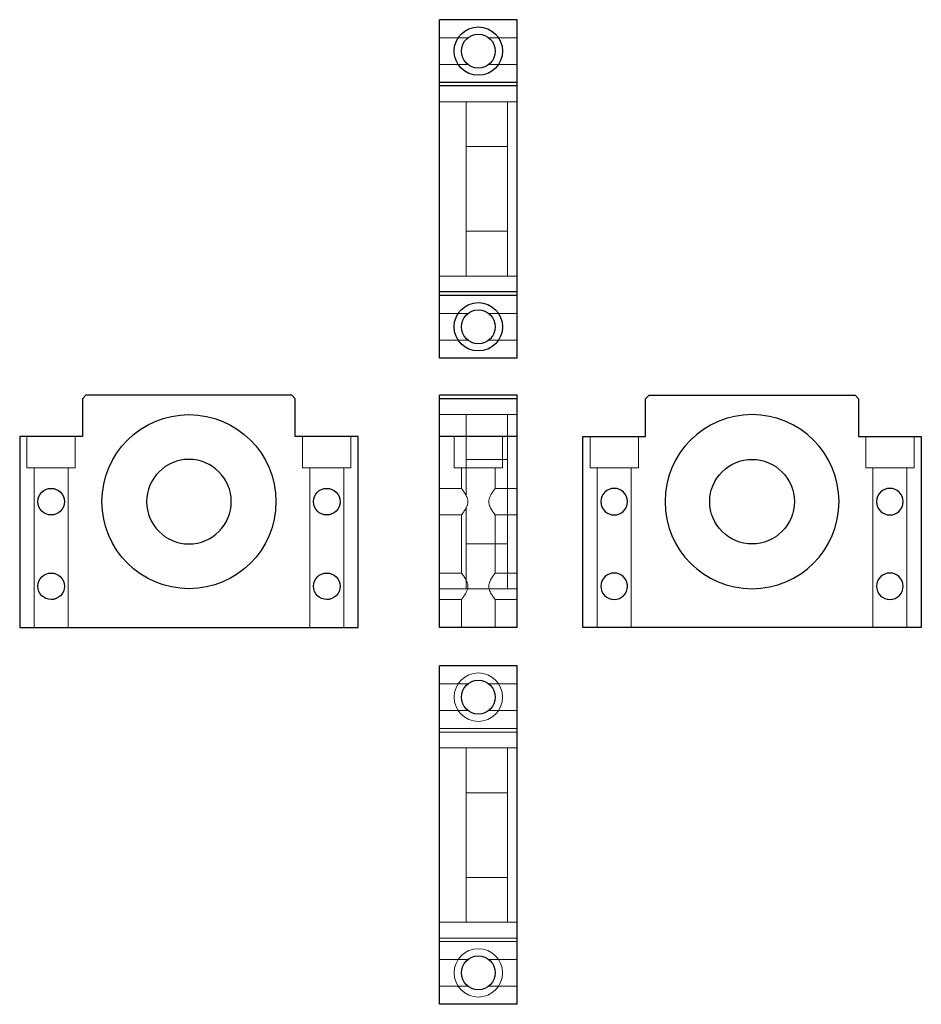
# Model space of a CAD drawing. Header units: millimetres. Extents: x 5341 to 5714, y 6275 to 6682.
import ezdxf
from ezdxf.lldxf.tags import DXFTag

# ---------------------------------------------------------------- set-up
doc = ezdxf.new("R2010")
doc.units = ezdxf.units.MM
doc.layers.add('1', color=7, linetype='CONTINUOUS', true_color=0xffffff)
tags = doc.linetypes.add('DASHED', pattern=[25.72, 12.86, -12.86]).pattern_tags.tags
tags[6:7] = [DXFTag(74, 4), DXFTag(75, 0), DXFTag(340, '0'), DXFTag(46, 0.0), DXFTag(50, 0.0), DXFTag(44, 0.0), DXFTag(45, 0.0)]
tags[4:5] = [DXFTag(74, 4), DXFTag(75, 0), DXFTag(340, '0'), DXFTag(46, 0.0), DXFTag(50, 0.0), DXFTag(44, 0.0), DXFTag(45, 0.0)]

msp = doc.modelspace()

# ---------------------------------------------------------------- linework, layer by layer
at = {"layer": '1', "color": 7, "linetype": 'Continuous'}
for p, q in [((5515.08, 6655.73), (5515.08, 6681.73)), ((5547.08, 6681.73), (5515.08, 6681.73)), ((5547.08, 6655.73), (5547.08, 6681.73)), ((5515.08, 6654.31), (5515.08, 6655.73)), ((5547.08, 6655.73), (5515.08, 6655.73)), ((5515.08, 6569.14), (5515.08, 6654.31)), ((5547.08, 6654.31), (5515.08, 6654.31)), ((5547.08, 6654.31), (5547.08, 6655.73)), ((5547.08, 6569.14), (5547.08, 6654.31)), ((5547.08, 6569.14), (5515.08, 6569.14)), ((5515.08, 6567.73), (5515.08, 6569.14)), ((5547.08, 6567.73), (5515.08, 6567.73)), ((5515.08, 6541.73), (5515.08, 6567.73)), ((5547.08, 6567.73), (5547.08, 6569.14)), ((5547.08, 6541.73), (5547.08, 6567.73)), ((5547.08, 6541.73), (5515.08, 6541.73)), ((5368.8, 6526.42), (5367.39, 6525)), ((5367.39, 6525), (5367.39, 6509.42)), ((5453.97, 6526.42), (5368.8, 6526.42)), ((5455.39, 6525), (5453.97, 6526.42)), ((5455.39, 6509.42), (5455.39, 6525)), ((5547.08, 6526.42), (5515.08, 6526.42)), ((5515.08, 6525), (5515.08, 6526.42)), ((5547.08, 6525), (5515.08, 6525)), ((5515.08, 6509.42), (5515.08, 6525)), ((5547.08, 6525), (5547.08, 6526.42)), ((5547.08, 6509.42), (5547.08, 6525)), ((5600.28, 6525), (5601.7, 6526.42)), ((5600.28, 6509.42), (5600.28, 6525)), ((5601.7, 6526.42), (5686.87, 6526.42)), ((5686.87, 6526.42), (5688.28, 6525)), ((5688.28, 6525), (5688.28, 6509.42)), ((5367.39, 6509.42), (5341.39, 6509.42)), ((5341.39, 6509.42), (5341.39, 6430.42)), ((5481.39, 6509.42), (5455.39, 6509.42)), ((5481.39, 6430.42), (5481.39, 6509.42)), ((5547.08, 6509.42), (5515.08, 6509.42)), ((5515.08, 6430.42), (5515.08, 6509.42)), ((5547.08, 6430.42), (5547.08, 6509.42)), ((5574.28, 6430.42), (5574.28, 6509.42)), ((5574.28, 6509.42), (5600.28, 6509.42)), ((5688.28, 6509.42), (5714.28, 6509.42)), ((5714.28, 6509.42), (5714.28, 6430.42)), ((5341.39, 6430.42), (5481.39, 6430.42)), ((5547.08, 6430.42), (5515.08, 6430.42)), ((5714.28, 6430.42), (5574.28, 6430.42)), ((5515.08, 6274.57), (5515.08, 6414.57)), ((5547.08, 6414.57), (5515.08, 6414.57)), ((5547.08, 6274.57), (5547.08, 6414.57)), ((5547.08, 6274.57), (5515.08, 6274.57))]:
    msp.add_line(p, q, dxfattribs=at)
at = {"layer": '1', "color": 8, "linetype": 'DASHED', "lineweight": 5}
for p, q in [((5526.75, 6674.23), (5515.08, 6674.23)), ((5547.08, 6674.23), (5535.41, 6674.23)), ((5515.08, 6663.23), (5526.75, 6663.23)), ((5535.41, 6663.23), (5547.08, 6663.23)), ((5526.08, 6647.73), (5515.08, 6647.73)), ((5543.08, 6647.73), (5526.08, 6647.73)), ((5526.08, 6611.73), (5526.08, 6647.73)), ((5547.08, 6647.73), (5543.08, 6647.73)), ((5543.08, 6611.73), (5543.08, 6647.73)), ((5543.08, 6629.23), (5526.08, 6629.23)), ((5526.08, 6575.73), (5526.08, 6611.73)), ((5543.08, 6575.73), (5543.08, 6611.73)), ((5526.08, 6594.23), (5543.08, 6594.23)), ((5515.08, 6575.73), (5526.08, 6575.73)), ((5526.08, 6575.73), (5543.08, 6575.73)), ((5543.08, 6575.73), (5547.08, 6575.73)), ((5526.75, 6560.23), (5515.08, 6560.23)), ((5547.08, 6560.23), (5535.41, 6560.23)), ((5515.08, 6549.23), (5526.75, 6549.23)), ((5535.41, 6549.23), (5547.08, 6549.23)), ((5526.08, 6518.42), (5515.08, 6518.42)), ((5543.08, 6518.42), (5526.08, 6518.42)), ((5526.08, 6518.42), (5526.08, 6484.82)), ((5547.08, 6518.42), (5543.08, 6518.42)), ((5543.08, 6518.42), (5543.08, 6446.42)), ((5344.39, 6509.42), (5344.39, 6496.42)), ((5364.39, 6496.42), (5364.39, 6509.42)), ((5458.39, 6509.42), (5458.39, 6496.42)), ((5478.39, 6496.42), (5478.39, 6509.42)), ((5521.08, 6509.42), (5521.08, 6496.42)), ((5541.08, 6496.42), (5541.08, 6509.42)), ((5577.28, 6509.42), (5577.28, 6496.42)), ((5597.28, 6496.42), (5597.28, 6509.42)), ((5691.28, 6509.42), (5691.28, 6496.42)), ((5711.28, 6496.42), (5711.28, 6509.42)), ((5543.08, 6499.92), (5526.08, 6499.92)), ((5354.39, 6496.42), (5344.39, 6496.42)), ((5347.39, 6496.42), (5347.39, 6430.42)), ((5364.39, 6496.42), (5354.39, 6496.42)), ((5361.39, 6430.42), (5361.39, 6496.42)), ((5468.39, 6496.42), (5458.39, 6496.42)), ((5461.39, 6496.42), (5461.39, 6430.42)), ((5478.39, 6496.42), (5468.39, 6496.42)), ((5475.39, 6430.42), (5475.39, 6496.42)), ((5521.08, 6496.42), (5541.08, 6496.42)), ((5524.08, 6496.42), (5524.08, 6487.92)), ((5538.08, 6487.92), (5538.08, 6496.42)), ((5577.28, 6496.42), (5597.28, 6496.42)), ((5580.28, 6496.42), (5580.28, 6430.42)), ((5594.28, 6430.42), (5594.28, 6496.42)), ((5691.28, 6496.42), (5711.28, 6496.42)), ((5694.28, 6496.42), (5694.28, 6430.42)), ((5708.28, 6430.42), (5708.28, 6496.42)), ((5524.08, 6487.92), (5515.08, 6487.92)), ((5547.08, 6487.92), (5538.08, 6487.92)), ((5526.08, 6479.94), (5526.08, 6446.42)), ((5515.08, 6476.92), (5524.08, 6476.92)), ((5524.08, 6476.92), (5524.08, 6452.92)), ((5538.08, 6452.92), (5538.08, 6476.92)), ((5538.08, 6476.92), (5547.08, 6476.92)), ((5526.08, 6464.92), (5543.08, 6464.92)), ((5524.08, 6452.92), (5515.08, 6452.92)), ((5547.08, 6452.92), (5538.08, 6452.92)), ((5515.08, 6446.42), (5526.08, 6446.42)), ((5526.08, 6446.42), (5543.08, 6446.42)), ((5543.08, 6446.42), (5547.08, 6446.42)), ((5515.08, 6441.92), (5524.08, 6441.92)), ((5524.08, 6441.92), (5524.08, 6430.42)), ((5538.08, 6430.42), (5538.08, 6441.92)), ((5538.08, 6441.92), (5547.08, 6441.92)), ((5526.75, 6407.07), (5515.08, 6407.07)), ((5547.08, 6407.07), (5535.41, 6407.07)), ((5515.08, 6396.07), (5526.75, 6396.07)), ((5535.41, 6396.07), (5547.08, 6396.07)), ((5547.08, 6388.57), (5515.08, 6388.57)), ((5547.08, 6387.15), (5515.08, 6387.15)), ((5526.08, 6380.57), (5515.08, 6380.57)), ((5543.08, 6380.57), (5526.08, 6380.57)), ((5526.08, 6380.57), (5526.08, 6308.57)), ((5547.08, 6380.57), (5543.08, 6380.57)), ((5543.08, 6380.57), (5543.08, 6308.57)), ((5543.08, 6362.07), (5526.08, 6362.07)), ((5526.08, 6327.07), (5543.08, 6327.07)), ((5515.08, 6308.57), (5526.08, 6308.57)), ((5526.08, 6308.57), (5543.08, 6308.57)), ((5543.08, 6308.57), (5547.08, 6308.57)), ((5547.08, 6301.98), (5515.08, 6301.98)), ((5547.08, 6300.57), (5515.08, 6300.57)), ((5526.75, 6293.07), (5515.08, 6293.07)), ((5547.08, 6293.07), (5535.41, 6293.07)), ((5515.08, 6282.07), (5526.75, 6282.07)), ((5535.41, 6282.07), (5547.08, 6282.07))]:
    msp.add_line(p, q, dxfattribs=at)
at = {"layer": '1', "color": 7, "linetype": 'Continuous'}
for centre, radius in [((5531.08, 6668.73), 10), ((5531.08, 6668.73), 7), ((5531.08, 6554.73), 10), ((5531.08, 6554.73), 7), ((5411.39, 6482.42), 36), ((5644.28, 6482.42), 17.5), ((5354.39, 6482.42), 5.5), ((5468.39, 6482.42), 5.5), ((5354.39, 6447.42), 5.5), ((5468.39, 6447.42), 5.5), ((5531.08, 6401.57), 7), ((5531.08, 6287.57), 7)]:
    msp.add_circle(centre, radius, dxfattribs=at)
at = {"layer": '1', "color": 7, "linetype": 'Continuous', "extrusion": (-6.12303e-17, -1.22461e-16, -1)}
for centre, radius in [((-5644.28, 6482.42), 36), ((-5587.28, 6482.42), 5.5), ((-5701.28, 6482.42), 5.5), ((-5587.28, 6447.42), 5.5), ((-5701.28, 6447.42), 5.5)]:
    msp.add_circle(centre, radius, dxfattribs=at)
at = {"layer": '1', "color": 7, "linetype": 'Continuous', "extrusion": (6.12303e-17, 1.22461e-16, -1)}
msp.add_circle((-5411.39, 6482.42), 17.5, dxfattribs=at)
at = {"layer": '1', "color": 8, "linetype": 'DASHED', "lineweight": 5, "extrusion": (0, 0, -1)}
for centre in [(-5531.08, 6401.57), (-5531.08, 6287.57)]:
    msp.add_circle(centre, 10, dxfattribs=at)
at = {"layer": '1', "color": 8, "linetype": 'DASHED', "lineweight": 5}
for points, knots in [([(5356, 6487.67), (5355.85, 6487.72), (5355.69, 6487.76), (5355.16, 6487.87), (5354.77, 6487.92), (5354.39, 6487.92)], [0, 0, 0, 0, 0.307719, 0.307719, 1, 1, 1, 1]), ([(5524.08, 6487.92), (5524.08, 6487.92), (5524.08, 6487.92), (5524.08, 6487.92), (5524.11, 6487.88), (5524.2, 6487.76), (5524.24, 6487.71), (5524.33, 6487.6), (5524.38, 6487.54), (5524.49, 6487.39), (5524.55, 6487.31), (5524.68, 6487.14), (5524.74, 6487.04), (5524.96, 6486.74), (5525.12, 6486.52), (5525.44, 6486.03), (5525.61, 6485.77), (5525.94, 6485.2), (5526.1, 6484.9), (5526.39, 6484.26), (5526.52, 6483.91), (5526.65, 6483.37), (5526.69, 6483.18), (5526.74, 6482.81), (5526.75, 6482.61), (5526.75, 6482.03), (5526.7, 6481.66), (5526.56, 6481.12), (5526.51, 6480.94), (5526.39, 6480.59), (5526.32, 6480.43), (5526.1, 6479.94), (5525.94, 6479.64), (5525.61, 6479.07), (5525.45, 6478.8), (5525.12, 6478.32), (5524.96, 6478.09), (5524.68, 6477.69), (5524.55, 6477.52), (5524.38, 6477.3), (5524.33, 6477.23), (5524.24, 6477.12), (5524.21, 6477.07), (5524.11, 6476.96), (5524.08, 6476.92), (5524.08, 6476.92)], [0, 0, 0, 0, 0.000014, 0.000014, 0.062514, 0.062514, 0.093763, 0.093763, 0.125013, 0.125013, 0.156263, 0.156263, 0.187513, 0.187513, 0.250012, 0.250012, 0.312512, 0.312512, 0.375011, 0.375011, 0.437511, 0.437511, 0.468761, 0.468761, 0.50001, 0.50001, 0.56251, 0.56251, 0.59376, 0.59376, 0.62501, 0.62501, 0.687509, 0.687509, 0.750009, 0.750009, 0.812508, 0.812508, 0.875008, 0.875008, 0.906257, 0.906257, 0.937507, 0.937507, 1, 1, 1, 1]), ([(5538.08, 6476.92), (5538.08, 6476.92), (5538.08, 6476.92), (5538.08, 6476.92), (5538.05, 6476.95), (5537.96, 6477.07), (5537.92, 6477.12), (5537.84, 6477.23), (5537.79, 6477.29), (5537.68, 6477.44), (5537.62, 6477.52), (5537.49, 6477.69), (5537.42, 6477.79), (5537.2, 6478.09), (5537.05, 6478.31), (5536.72, 6478.8), (5536.55, 6479.06), (5536.23, 6479.63), (5536.07, 6479.93), (5535.78, 6480.57), (5535.65, 6480.92), (5535.51, 6481.46), (5535.48, 6481.65), (5535.43, 6482.02), (5535.41, 6482.22), (5535.41, 6482.8), (5535.46, 6483.17), (5535.6, 6483.72), (5535.65, 6483.89), (5535.78, 6484.24), (5535.84, 6484.4), (5536.06, 6484.89), (5536.22, 6485.19), (5536.55, 6485.76), (5536.72, 6486.03), (5537.04, 6486.51), (5537.2, 6486.74), (5537.49, 6487.14), (5537.62, 6487.31), (5537.79, 6487.53), (5537.84, 6487.6), (5537.92, 6487.71), (5537.96, 6487.76), (5538.05, 6487.87), (5538.08, 6487.92), (5538.08, 6487.92), (5538.08, 6487.91), (5538.07, 6487.9)], [0, 0, 0, 0, 0.000014, 0.000014, 0.061226, 0.061226, 0.091831, 0.091831, 0.122437, 0.122437, 0.153043, 0.153043, 0.183649, 0.183649, 0.244861, 0.244861, 0.306073, 0.306073, 0.367284, 0.367284, 0.428496, 0.428496, 0.459102, 0.459102, 0.489708, 0.489708, 0.55092, 0.55092, 0.581526, 0.581526, 0.612132, 0.612132, 0.673343, 0.673343, 0.734555, 0.734555, 0.795767, 0.795767, 0.856979, 0.856979, 0.887585, 0.887585, 0.91819, 0.91819, 0.979402, 0.979402, 1, 1, 1, 1]), ([(5463.14, 6484.06), (5463.09, 6483.89), (5463.04, 6483.72), (5462.97, 6483.36), (5462.94, 6483.18), (5462.9, 6482.8), (5462.89, 6482.61), (5462.89, 6482.42)], [0, 0, 0, 0, 0.325464, 0.325464, 0.662732, 0.662732, 1, 1, 1, 1]), ([(5592.78, 6482.42), (5592.78, 6482.8), (5592.74, 6483.17), (5592.64, 6483.67), (5592.61, 6483.79), (5592.57, 6483.92)], [0, 0, 0, 0, 0.737191, 0.737191, 1, 1, 1, 1]), ([(5354.38, 6476.92), (5354.77, 6476.91), (5355.14, 6476.95), (5355.79, 6477.09), (5356.07, 6477.17), (5356.33, 6477.27)], [0, 0, 0, 0, 0.566733, 0.566733, 1, 1, 1, 1]), ([(5468.39, 6476.92), (5468.77, 6476.92), (5469.15, 6476.95), (5469.7, 6477.07), (5469.88, 6477.12), (5470.15, 6477.2), (5470.24, 6477.24), (5470.33, 6477.27)], [0, 0, 0, 0, 0.566006, 0.566006, 0.849292, 0.849292, 1, 1, 1, 1]), ([(5587.28, 6476.92), (5587.67, 6476.92), (5588.04, 6476.95), (5588.54, 6477.06), (5588.67, 6477.09), (5588.8, 6477.13)], [0, 0, 0, 0, 0.737638, 0.737638, 1, 1, 1, 1]), ([(5356, 6452.67), (5355.85, 6452.72), (5355.69, 6452.76), (5355.16, 6452.87), (5354.77, 6452.92), (5354.39, 6452.92)], [0, 0, 0, 0, 0.307719, 0.307719, 1, 1, 1, 1]), ([(5524.08, 6452.92), (5524.08, 6452.92), (5524.08, 6452.92), (5524.08, 6452.92), (5524.11, 6452.88), (5524.2, 6452.76), (5524.24, 6452.71), (5524.33, 6452.6), (5524.38, 6452.54), (5524.49, 6452.39), (5524.55, 6452.31), (5524.68, 6452.14), (5524.74, 6452.04), (5524.96, 6451.74), (5525.12, 6451.52), (5525.44, 6451.03), (5525.61, 6450.77), (5525.94, 6450.2), (5526.1, 6449.9), (5526.39, 6449.26), (5526.52, 6448.91), (5526.65, 6448.37), (5526.69, 6448.18), (5526.74, 6447.81), (5526.75, 6447.61), (5526.75, 6447.03), (5526.7, 6446.66), (5526.56, 6446.12), (5526.51, 6445.94), (5526.39, 6445.59), (5526.32, 6445.43), (5526.1, 6444.94), (5525.94, 6444.64), (5525.61, 6444.07), (5525.45, 6443.8), (5525.12, 6443.32), (5524.96, 6443.09), (5524.68, 6442.69), (5524.55, 6442.52), (5524.38, 6442.3), (5524.33, 6442.23), (5524.24, 6442.12), (5524.21, 6442.07), (5524.11, 6441.96), (5524.08, 6441.92), (5524.08, 6441.92), (5524.09, 6441.92), (5524.09, 6441.93)], [0, 0, 0, 0, 0.000014, 0.000014, 0.061225, 0.061225, 0.091831, 0.091831, 0.122437, 0.122437, 0.153043, 0.153043, 0.183649, 0.183649, 0.244861, 0.244861, 0.306073, 0.306073, 0.367284, 0.367284, 0.428496, 0.428496, 0.459102, 0.459102, 0.489708, 0.489708, 0.55092, 0.55092, 0.581526, 0.581526, 0.612132, 0.612132, 0.673343, 0.673343, 0.734555, 0.734555, 0.795767, 0.795767, 0.856979, 0.856979, 0.887585, 0.887585, 0.91819, 0.91819, 0.979402, 0.979402, 1, 1, 1, 1]), ([(5538.08, 6441.92), (5538.08, 6441.92), (5538.08, 6441.92), (5538.08, 6441.92), (5538.05, 6441.95), (5537.96, 6442.07), (5537.92, 6442.12), (5537.84, 6442.23), (5537.79, 6442.29), (5537.68, 6442.44), (5537.62, 6442.52), (5537.49, 6442.69), (5537.42, 6442.79), (5537.2, 6443.09), (5537.05, 6443.31), (5536.72, 6443.8), (5536.55, 6444.06), (5536.23, 6444.63), (5536.07, 6444.93), (5535.78, 6445.57), (5535.65, 6445.92), (5535.51, 6446.46), (5535.48, 6446.65), (5535.43, 6447.02), (5535.41, 6447.22), (5535.41, 6447.8), (5535.46, 6448.17), (5535.6, 6448.72), (5535.65, 6448.89), (5535.78, 6449.24), (5535.84, 6449.4), (5536.06, 6449.89), (5536.22, 6450.19), (5536.55, 6450.76), (5536.72, 6451.03), (5537.04, 6451.51), (5537.2, 6451.74), (5537.49, 6452.14), (5537.62, 6452.31), (5537.79, 6452.53), (5537.84, 6452.6), (5537.92, 6452.71), (5537.96, 6452.76), (5538.05, 6452.87), (5538.08, 6452.92), (5538.08, 6452.92)], [0, 0, 0, 0, 0.000014, 0.000014, 0.062514, 0.062514, 0.093763, 0.093763, 0.125013, 0.125013, 0.156263, 0.156263, 0.187513, 0.187513, 0.250012, 0.250012, 0.312512, 0.312512, 0.375011, 0.375011, 0.437511, 0.437511, 0.468761, 0.468761, 0.50001, 0.50001, 0.56251, 0.56251, 0.59376, 0.59376, 0.625009, 0.625009, 0.687509, 0.687509, 0.750008, 0.750008, 0.812508, 0.812508, 0.875008, 0.875008, 0.906257, 0.906257, 0.937507, 0.937507, 1, 1, 1, 1]), ([(5463.14, 6449.06), (5463.09, 6448.89), (5463.04, 6448.72), (5462.97, 6448.36), (5462.94, 6448.18), (5462.9, 6447.8), (5462.89, 6447.61), (5462.89, 6447.42)], [0, 0, 0, 0, 0.325464, 0.325464, 0.662732, 0.662732, 1, 1, 1, 1]), ([(5592.78, 6447.42), (5592.78, 6447.8), (5592.74, 6448.17), (5592.64, 6448.67), (5592.61, 6448.79), (5592.57, 6448.92)], [0, 0, 0, 0, 0.737191, 0.737191, 1, 1, 1, 1]), ([(5354.38, 6441.92), (5354.77, 6441.91), (5355.14, 6441.95), (5355.79, 6442.09), (5356.07, 6442.17), (5356.33, 6442.27)], [0, 0, 0, 0, 0.566733, 0.566733, 1, 1, 1, 1]), ([(5468.39, 6441.92), (5468.77, 6441.92), (5469.15, 6441.95), (5469.7, 6442.07), (5469.88, 6442.12), (5470.15, 6442.2), (5470.24, 6442.24), (5470.33, 6442.27)], [0, 0, 0, 0, 0.566006, 0.566006, 0.849292, 0.849292, 1, 1, 1, 1]), ([(5587.28, 6441.92), (5587.67, 6441.92), (5588.04, 6441.95), (5588.54, 6442.06), (5588.67, 6442.09), (5588.8, 6442.13)], [0, 0, 0, 0, 0.737638, 0.737638, 1, 1, 1, 1])]:
    msp.add_open_spline(points, degree=3, knots=knots, dxfattribs=at)
for points in [[(5462.89, 6482.42), (5462.89, 6482.29), (5462.89, 6482.16), (5462.9, 6482.04)], [(5592.76, 6481.93), (5592.78, 6482.09), (5592.78, 6482.25), (5592.78, 6482.42)], [(5462.89, 6447.42), (5462.89, 6447.29), (5462.89, 6447.16), (5462.9, 6447.04)], [(5592.76, 6446.93), (5592.78, 6447.09), (5592.78, 6447.25), (5592.78, 6447.42)]]:
    msp.add_open_spline(points, degree=3, dxfattribs=at)

doc.saveas('drawing.dxf')
